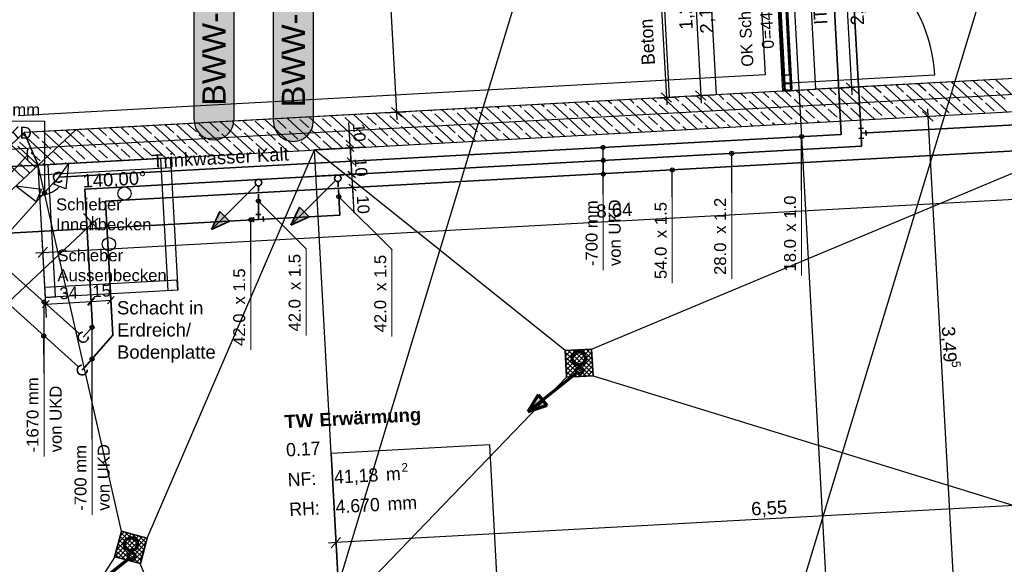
# Model space of a CAD drawing. Extents: x -181 to 1388, y 138 to 979.
# Tile 22 of 82: x 462 to 611, y 384 to 466. Entities that reach past the tile are written whole.
import ezdxf
from ezdxf.lldxf.tags import DXFTag

# ---------------------------------------------------------------- set-up
doc = ezdxf.new("R2010")
doc.units = 0
doc.layers.get('0').update_dxf_attribs({"lineweight": 25})
for name, color, linetype, lineweight, true_color in [('01 Allgemein Beschriftung', 7, 'Continuous', 25, 0x848484), ('01AFU Allgemein Bemaßung', 7, 'Continuous', 25, 0x848484), ('20 Bodenaufbau - Gefällelinien', 7, 'Continuous', 25, 0x848484), ('20 Dach Stb-Decke', 7, 'Continuous', 25, 0x848484), ('20 Fundament', 7, 'Continuous', 25, 0x848484), ('20 Gitterwände', 7, 'Continuous', 25, 0x848484), ('20 Höhen Schwellen', 7, 'Continuous', 25, 0x848484), ('20 Innenwände', 7, 'Continuous', 25, 0x848484), ('20 Räume Innen', 7, 'Continuous', 25, 0x848484), ('70 Bodenabläufe+Rinnen', 7, 'Continuous', 25, 0x848484), ('A-0', 7, 'Continuous', 25, 0x848484), ('S_Betriebswasser', 3, 'Buchstabe-B', 35, 0x00ff00), ('S_Kaltwasser', 3, 'Continuous', 35, 0x00ff00), ('S_Mass', 150, 'Continuous', 25, 0x007fff), ('S_Schmutzwasser', 5, 'Continuous', 70, 0x0000ff), ('S_Warmwasser', 1, 'STRICHLINIE2', 35, 0xff0000)]:
    doc.layers.add(name, color=color, linetype=linetype, lineweight=lineweight, true_color=true_color)
for name, color, linetype, lineweight in [('02 Raster Gebäude', 7, 'Continuous', 25), ('X_Geometrie', 7, 'Continuous', 25), ('X_Text', 7, 'Continuous', 25)]:
    doc.layers.add(name, color=color, linetype=linetype, lineweight=lineweight)
doc.styles.get("Standard").update_dxf_attribs({"font": 'arial.ttf'})
tags = doc.linetypes.add('Buchstabe-B', pattern='A,82,-6,["B",Standard,S=3.6,R=0,X=-3.6,Y=-1.8],-2', length=90).pattern_tags.tags
tags[15:16] = [DXFTag(74, 4), DXFTag(75, 0), DXFTag(340, '0'), DXFTag(46, 0.0), DXFTag(50, 0.0), DXFTag(44, 0.0), DXFTag(45, 0.0)]
tags[4:5] = [DXFTag(74, 4), DXFTag(75, 0), DXFTag(340, '0'), DXFTag(46, 0.0), DXFTag(50, 0.0), DXFTag(44, 0.0), DXFTag(45, 0.0)]
tags = doc.linetypes.add('Raster', pattern=[0.2, 0.1, -0.05, 0, -0.05]).pattern_tags.tags
tags[10:11] = [DXFTag(74, 4), DXFTag(75, 0), DXFTag(340, '0'), DXFTag(46, 1.0), DXFTag(50, 0.0), DXFTag(44, 0.0), DXFTag(45, 0.0)]
tags[8:9] = [DXFTag(74, 4), DXFTag(75, 0), DXFTag(340, '0'), DXFTag(46, 1.0), DXFTag(50, 0.0), DXFTag(44, 0.0), DXFTag(45, 0.0)]
tags[6:7] = [DXFTag(74, 4), DXFTag(75, 0), DXFTag(340, '0'), DXFTag(46, 1.0), DXFTag(50, 0.0), DXFTag(44, 0.0), DXFTag(45, 0.0)]
tags[4:5] = [DXFTag(74, 4), DXFTag(75, 0), DXFTag(340, '0'), DXFTag(46, 1.0), DXFTag(50, 0.0), DXFTag(44, 0.0), DXFTag(45, 0.0)]
tags = doc.linetypes.add('Strichlinie', pattern=[0.75, 0.5, -0.25]).pattern_tags.tags
tags[6:7] = [DXFTag(74, 4), DXFTag(75, 0), DXFTag(340, '0'), DXFTag(46, 1.0), DXFTag(50, 0.0), DXFTag(44, 0.0), DXFTag(45, 0.0)]
tags[4:5] = [DXFTag(74, 4), DXFTag(75, 0), DXFTag(340, '0'), DXFTag(46, 1.0), DXFTag(50, 0.0), DXFTag(44, 0.0), DXFTag(45, 0.0)]
tags = doc.linetypes.add('Strichlinie eng', pattern=[0.115, 0.075, -0.04]).pattern_tags.tags
tags[6:7] = [DXFTag(74, 4), DXFTag(75, 0), DXFTag(340, '0'), DXFTag(46, 1.0), DXFTag(50, 0.0), DXFTag(44, 0.0), DXFTag(45, 0.0)]
tags[4:5] = [DXFTag(74, 4), DXFTag(75, 0), DXFTag(340, '0'), DXFTag(46, 1.0), DXFTag(50, 0.0), DXFTag(44, 0.0), DXFTag(45, 0.0)]
tags = doc.linetypes.add('STRICHLINIE2', pattern=[9.525, 6.35, -3.175]).pattern_tags.tags
tags[6:7] = [DXFTag(74, 4), DXFTag(75, 0), DXFTag(340, '0'), DXFTag(46, 0.0), DXFTag(50, 0.0), DXFTag(44, 0.0), DXFTag(45, 0.0)]
tags[4:5] = [DXFTag(74, 4), DXFTag(75, 0), DXFTag(340, '0'), DXFTag(46, 0.0), DXFTag(50, 0.0), DXFTag(44, 0.0), DXFTag(45, 0.0)]
tags = doc.linetypes.add('Öffnungslinie Tür Fenster', pattern=[0.115, 0.075, -0.04]).pattern_tags.tags
tags[6:7] = [DXFTag(74, 4), DXFTag(75, 0), DXFTag(340, '0'), DXFTag(46, 1.0), DXFTag(50, 0.0), DXFTag(44, 0.0), DXFTag(45, 0.0)]
tags[4:5] = [DXFTag(74, 4), DXFTag(75, 0), DXFTag(340, '0'), DXFTag(46, 1.0), DXFTag(50, 0.0), DXFTag(44, 0.0), DXFTag(45, 0.0)]

# ---------------------------------------------------------------- blocks, each defined once
blk = doc.blocks.new('Referenz-A07F5V09WF')
at = {"layer": '01AFU Allgemein Bemaßung', "lineweight": -2}
for p, q in [((552.87, 586.04), (560.07, 454.56)), ((515.53, 521.98), (519.34, 452.34)), ((586.63, 481.06), (588, 456.09)), ((563.9, 479.81), (565.26, 454.85)), ((587.21, 456.8), (588.79, 455.39)), ((559.28, 455.27), (560.86, 453.86)), ((563.86, 454.77), (567.26, 454.96)), ((564.47, 455.56), (566.05, 454.14)), ((586, 455.98), (589.4, 456.17)), ((588, 456.09), (588.06, 454.97)), ((558.66, 454.49), (562.07, 454.67)), ((560.07, 454.56), (560.13, 453.44)), ((565.26, 454.85), (565.33, 453.73)), ((517.35, 452.23), (520.75, 452.41)), ((518.55, 453.04), (520.13, 451.63)), ((519.34, 452.34), (519.4, 451.21)), ((600.34, 451.01), (598.76, 452.43)), ((599.49, 452.84), (599.55, 451.72)), ((598.15, 451.64), (601.55, 451.83)), ((599.55, 451.72), (603.37, 381.93)), ((469.8, 444.62), (467.53, 441.49)), ((469.8, 444.62), (469.4, 440.77)), ((461.88, 441.23), (465.71, 440.71)), ((461.88, 441.23), (464.93, 438.86)), ((465.71, 440.71), (464.93, 438.86)), ((465.94, 431.19), (638.48, 440.61)), ((469.4, 440.77), (467.53, 441.49)), ((472.09, 437.04), (474.41, 434.55)), ((473.45, 435.58), (419.55, 385.09)), ((473.42, 434.52), (473.49, 436.64)), ((474.27, 436.35), (473.45, 435.58)), ((466.02, 429.78), (465.83, 433.18)), ((464.82, 431.12), (465.94, 431.19)), ((466.65, 431.97), (465.24, 430.4)), ((641, 394.56), (510.19, 387.39)), ((510.9, 388.18), (509.49, 386.6)), ((510.12, 388.8), (510.3, 385.4)), ((510.19, 387.39), (509.07, 387.33))]:
    blk.add_line(p, q, dxfattribs=at)
blk.add_ellipse((465.22, 444.37), major_axis=(0.1, -4.58), ratio=1, start_param=0, end_param=0.765879, dxfattribs=at)
at = {"layer": '02 Raster Gebäude', "linetype": 'Raster', "lineweight": -2, "ltscale": 56.250004}
for p, q in [((553.97, 933.19), (590.89, 258.55)), ((478.81, 276.29), (639.42, 805.98)), ((543.11, 257.29), (703.58, 786.53)), ((1010.16, 476.81), (317.41, 438.88))]:
    blk.add_line(p, q, dxfattribs=at)
at = {"layer": '20 Bodenaufbau - Gefällelinien', "linetype": 'Öffnungslinie Tür Fenster', "lineweight": -2, "ltscale": 56.250004}
for p, q in [((548.78, 416.58), (637.76, 453.81)), ((481.68, 388.08), (506.95, 446.65)), ((544.78, 416.36), (506.95, 446.65)), ((477.81, 389.11), (465.22, 444.37)), ((545, 412.37), (510.77, 376.86)), ((549, 412.58), (641.58, 384.02)), ((476.79, 385.25), (453.46, 348.89)), ((500.06, 336.52), (480.65, 384.22))]:
    blk.add_line(p, q, dxfattribs=at)
at = {"layer": '20 Bodenaufbau - Gefällelinien', "lineweight": -2}
blk.add_line((510.77, 376.86), (506.95, 446.65), dxfattribs=at)
at = {"layer": '20 Dach Stb-Decke', "linetype": 'Öffnungslinie Tür Fenster', "lineweight": -2, "ltscale": 56.250004}
for p, q in [((533.42, 402.13), (509.46, 400.82)), ((534.74, 378.17), (533.42, 402.13)), ((509.46, 400.82), (510.77, 376.86))]:
    blk.add_line(p, q, dxfattribs=at)
at = {"layer": '20 Fundament', "linetype": 'Öffnungslinie Tür Fenster', "lineweight": -2, "ltscale": 56.250004}
for p, q in [((567.89, 587.3), (574.97, 457.99)), ((560.56, 454.59), (558.7, 488.61)), ((567.62, 454.98), (566.15, 481.94)), ((574.97, 457.99), (462.21, 451.82))]:
    blk.add_line(p, q, dxfattribs=at)
at = {"layer": '20 Gitterwände', "linetype": 'Strichlinie eng', "lineweight": -2, "ltscale": 56.250004}
for p, q in [((576.45, 480.3), (577.49, 461.36)), ((576.64, 480.51), (577.69, 461.37)), ((577.44, 480.55), (578.49, 461.42)), ((577.65, 480.36), (578.69, 461.43)), ((577.49, 461.36), (577.8, 455.74)), ((577.69, 461.37), (578.01, 455.55)), ((578.49, 461.42), (578.81, 455.59)), ((578.69, 461.43), (579, 455.8)), ((577.8, 455.74), (577.83, 455.64)), ((577.83, 455.64), (577.91, 455.57)), ((577.91, 455.57), (578.01, 455.55)), ((578.01, 455.55), (578.81, 455.59)), ((578.81, 455.59), (578.91, 455.62)), ((578.91, 455.62), (578.97, 455.7)), ((578.97, 455.7), (579, 455.8))]:
    blk.add_line(p, q, dxfattribs=at)
at = {"layer": '20 Gitterwände', "lineweight": -2}
for p, q in [((576.57, 478.1), (577.68, 457.93)), ((577.88, 457.94), (576.77, 478.11)), ((576.77, 478.11), (577.88, 457.94)), ((577.57, 478.16), (578.68, 457.99)), ((578.68, 457.99), (577.57, 478.16)), ((578.88, 458), (577.77, 478.17)), ((578.88, 458), (577.68, 457.93)), ((577.68, 457.93), (577.88, 457.94)), ((577.68, 457.93), (577.74, 456.73)), ((577.88, 457.94), (578.68, 457.99)), ((578.68, 457.99), (578.88, 458)), ((578.94, 456.8), (578.88, 458)), ((577.74, 456.73), (578.94, 456.8)), ((577.77, 456.64), (577.75, 456.53)), ((577.75, 456.53), (577.75, 456.53)), ((577.75, 456.53), (577.8, 455.74)), ((577.84, 456.71), (577.77, 456.64)), ((577.77, 456.64), (577.77, 456.64)), ((577.77, 456.64), (577.84, 456.71)), ((577.94, 456.75), (577.84, 456.71)), ((577.84, 456.71), (577.94, 456.74)), ((577.86, 456.59), (577.85, 456.54)), ((577.85, 456.54), (577.9, 455.74)), ((577.86, 456.59), (577.9, 456.63)), ((577.9, 456.63), (577.95, 456.65)), ((578.74, 456.79), (577.94, 456.75)), ((577.94, 456.74), (578.74, 456.79)), ((577.94, 456.74), (577.94, 456.75)), ((577.95, 456.65), (578.75, 456.69)), ((578.8, 456.78), (578.71, 456.69)), ((578.74, 456.79), (578.74, 456.79)), ((578.84, 456.77), (578.74, 456.79)), ((578.74, 456.79), (578.84, 456.77)), ((578.75, 456.69), (578.8, 456.68)), ((578.8, 456.68), (578.84, 456.64)), ((578.92, 456.7), (578.84, 456.77)), ((578.84, 456.77), (578.92, 456.7)), ((578.85, 456.59), (578.84, 456.64)), ((578.9, 455.8), (578.85, 456.59)), ((578.92, 456.7), (578.92, 456.7)), ((578.95, 456.6), (578.92, 456.7)), ((579, 455.8), (578.95, 456.6)), ((578.95, 456.6), (578.95, 456.6)), ((577.8, 455.74), (577.83, 455.64)), ((577.89, 455.8), (577.81, 455.71)), ((577.83, 455.64), (577.91, 455.57)), ((577.9, 455.74), (577.9, 455.74)), ((577.9, 455.74), (577.91, 455.69)), ((577.95, 455.66), (577.91, 455.69)), ((577.91, 455.69), (577.95, 455.66)), ((577.91, 455.57), (578.01, 455.55)), ((578, 455.65), (577.95, 455.66)), ((577.95, 455.66), (578, 455.65)), ((578.8, 455.69), (578, 455.65)), ((578, 455.65), (578.8, 455.69)), ((578, 455.65), (578, 455.65)), ((578.01, 455.55), (578.81, 455.59)), ((578.46, 455.67), (578.36, 455.57)), ((578.85, 455.71), (578.8, 455.69)), ((578.8, 455.69), (578.85, 455.71)), ((578.8, 455.69), (578.8, 455.69)), ((578.81, 455.59), (578.91, 455.62)), ((578.89, 455.75), (578.85, 455.71)), ((578.85, 455.71), (578.89, 455.74)), ((578.97, 456.23), (578.88, 456.13)), ((578.89, 455.74), (578.9, 455.8)), ((578.9, 455.8), (578.9, 455.8)), ((578.91, 455.62), (578.97, 455.7)), ((578.97, 455.7), (579, 455.8))]:
    blk.add_line(p, q, dxfattribs=at)
at = {"layer": '20 Gitterwände', "linetype": 'Strichlinie', "lineweight": -2, "ltscale": 56.250004}
blk.add_line((578.64, 456.79), (600.6, 458), dxfattribs=at)
blk.add_ellipse((578.04, 456.76), major_axis=(22.57, 1.24), ratio=1, start_param=0, end_param=1.544563, dxfattribs=at)
at = {"layer": '20 Innenwände', "linetype": 'Strichlinie eng', "lineweight": -2, "ltscale": 109.375}
for p, q in [((576.24, 480.49), (577.61, 455.52)), ((581.23, 480.76), (582.6, 455.8)), ((577.61, 455.52), (582.6, 455.8))]:
    blk.add_line(p, q, dxfattribs=at)
at = {"layer": '20 Innenwände', "lineweight": -2}
for p, q in [((637.48, 458.8), (582.6, 455.8)), ((598.16, 451.64), (593.04, 456.37)), ((595.87, 455.38), (594.71, 456.46)), ((601.5, 451.83), (596.38, 456.55)), ((599.27, 455.52), (598.05, 456.64)), ((604.85, 452.01), (599.72, 456.74)), ((602.66, 455.66), (601.39, 456.83)), ((608.19, 452.19), (603.06, 456.92)), ((606.05, 455.8), (604.73, 457.01)), ((611.53, 452.37), (606.4, 457.1)), ((609.44, 455.93), (608.12, 457.15)), ((614.87, 452.56), (609.75, 457.28)), ((577.61, 455.52), (463.13, 449.26)), ((571.43, 450.18), (566.3, 454.91)), ((568.74, 454.28), (567.97, 455)), ((574.77, 450.36), (569.64, 455.09)), ((572.14, 454.42), (571.31, 455.18)), ((578.11, 450.54), (572.98, 455.27)), ((575.53, 454.56), (574.65, 455.36)), ((581.45, 450.73), (576.33, 455.45)), ((577.61, 455.52), (582.6, 455.8)), ((578.92, 454.7), (578, 455.55)), ((584.79, 450.91), (579.67, 455.64)), ((582.31, 454.83), (581.34, 455.73)), ((588.14, 451.09), (583.01, 455.82)), ((585.7, 454.97), (584.68, 455.91)), ((591.48, 451.28), (586.35, 456)), ((589.09, 455.11), (588.02, 456.09)), ((594.82, 451.46), (589.69, 456.19)), ((592.48, 455.25), (591.36, 456.28)), ((597.64, 453.76), (596.32, 454.98)), ((601.03, 453.89), (599.71, 455.11)), ((604.42, 454.03), (603.1, 455.25)), ((607.81, 454.17), (606.49, 455.39)), ((611.2, 454.31), (609.88, 455.53)), ((465.22, 444.37), (637.76, 453.81)), ((544.69, 448.72), (539.56, 453.44)), ((541.61, 453.18), (541.23, 453.53)), ((548.03, 448.9), (542.91, 453.63)), ((545, 453.32), (544.58, 453.72)), ((551.37, 449.08), (546.25, 453.81)), ((548.4, 453.46), (547.92, 453.9)), ((554.72, 449.26), (549.59, 453.99)), ((551.79, 453.6), (551.26, 454.08)), ((558.06, 449.45), (552.93, 454.17)), ((555.18, 453.73), (554.6, 454.27)), ((561.4, 449.63), (556.27, 454.36)), ((558.57, 453.87), (557.94, 454.45)), ((560.33, 452.24), (559.01, 453.46)), ((564.74, 449.81), (559.62, 454.54)), ((561.96, 454.01), (561.29, 454.63)), ((563.73, 452.38), (562.4, 453.6)), ((568.08, 450), (562.96, 454.72)), ((565.35, 454.15), (564.63, 454.81)), ((567.12, 452.52), (565.79, 453.74)), ((570.51, 452.66), (569.18, 453.88)), ((573.9, 452.79), (572.58, 454.01)), ((577.29, 452.93), (575.97, 454.15)), ((580.68, 453.07), (579.36, 454.29)), ((584.07, 453.21), (582.75, 454.43)), ((587.46, 453.34), (586.14, 454.56)), ((590.86, 453.48), (589.53, 454.7)), ((594.25, 453.62), (592.92, 454.84)), ((602.79, 452.27), (601.47, 453.49)), ((606.19, 452.4), (604.86, 453.63)), ((609.58, 452.54), (608.25, 453.76)), ((517.95, 447.25), (512.83, 451.98)), ((521.3, 447.43), (516.17, 452.16)), ((517.87, 452.22), (517.84, 452.25)), ((524.64, 447.62), (519.51, 452.34)), ((521.27, 452.36), (521.18, 452.44)), ((523.03, 450.73), (521.71, 451.95)), ((527.98, 447.8), (522.85, 452.53)), ((524.66, 452.5), (524.52, 452.62)), ((526.42, 450.87), (525.1, 452.09)), ((531.32, 447.98), (526.2, 452.71)), ((528.05, 452.63), (527.87, 452.8)), ((529.81, 451.01), (528.49, 452.23)), ((534.66, 448.17), (529.54, 452.89)), ((531.44, 452.77), (531.21, 452.98)), ((533.2, 451.14), (531.88, 452.37)), ((538.01, 448.35), (532.88, 453.08)), ((534.83, 452.91), (534.55, 453.17)), ((536.59, 451.28), (535.27, 452.5)), ((541.35, 448.53), (536.22, 453.26)), ((538.22, 453.05), (537.89, 453.35)), ((539.99, 451.42), (538.66, 452.64)), ((543.38, 451.56), (542.05, 452.78)), ((546.77, 451.69), (545.45, 452.92)), ((550.16, 451.83), (548.84, 453.05)), ((553.55, 451.97), (552.23, 453.19)), ((556.94, 452.11), (555.62, 453.33)), ((565.49, 450.76), (564.17, 451.98)), ((568.88, 450.89), (567.56, 452.11)), ((572.27, 451.03), (570.95, 452.25)), ((575.66, 451.17), (574.34, 452.39)), ((579.06, 451.31), (577.73, 452.53)), ((582.45, 451.44), (581.12, 452.66)), ((585.84, 451.58), (584.51, 452.8)), ((589.23, 451.72), (587.91, 452.94)), ((592.62, 451.86), (591.3, 453.08)), ((596.01, 451.99), (594.69, 453.21)), ((599.4, 452.13), (598.08, 453.35)), ((485.73, 449.22), (484.42, 450.42)), ((491.22, 445.79), (486.09, 450.52)), ((489.12, 449.36), (487.79, 450.58)), ((494.56, 445.97), (489.43, 450.7)), ((492.51, 449.5), (491.18, 450.72)), ((497.9, 446.15), (492.78, 450.88)), ((495.9, 449.63), (494.58, 450.85)), ((501.24, 446.34), (496.12, 451.06)), ((499.29, 449.77), (497.97, 450.99)), ((504.59, 446.52), (499.46, 451.25)), ((502.68, 449.91), (501.36, 451.13)), ((507.93, 446.7), (502.8, 451.43)), ((506.07, 450.05), (504.75, 451.27)), ((511.27, 446.89), (506.14, 451.61)), ((509.46, 450.18), (508.14, 451.4)), ((514.61, 447.07), (509.49, 451.8)), ((512.86, 450.32), (511.53, 451.54)), ((516.25, 450.46), (514.92, 451.68)), ((519.64, 450.6), (518.32, 451.82)), ((528.19, 449.24), (526.86, 450.46)), ((531.58, 449.38), (530.25, 450.6)), ((534.97, 449.52), (533.64, 450.74)), ((538.36, 449.66), (537.04, 450.88)), ((541.75, 449.79), (540.43, 451.01)), ((545.14, 449.93), (543.82, 451.15)), ((548.53, 450.07), (547.21, 451.29)), ((551.92, 450.21), (550.6, 451.43)), ((555.32, 450.34), (553.99, 451.56)), ((558.71, 450.48), (557.38, 451.7)), ((562.1, 450.62), (560.78, 451.84)), ((569.75, 450.09), (569.32, 450.49)), ((573.1, 450.27), (572.71, 450.62)), ((576.44, 450.45), (576.11, 450.76)), ((579.78, 450.64), (579.5, 450.9)), ((583.12, 450.82), (582.89, 451.04)), ((586.46, 451), (586.28, 451.17)), ((589.81, 451.19), (589.67, 451.31)), ((593.15, 451.37), (593.06, 451.45)), ((596.49, 451.55), (596.45, 451.59)), ((463.13, 449.26), (457.46, 443.94)), ((463.43, 448.56), (462.9, 449.04)), ((465.38, 448.4), (464.37, 449.33)), ((468.35, 447.29), (466.04, 449.42)), ((468.77, 448.53), (467.71, 449.51)), ((470.1, 448.94), (469.38, 449.6)), ((474.51, 444.87), (470.1, 448.94)), ((472.16, 448.67), (471.05, 449.69)), ((477.85, 445.06), (472.72, 449.78)), ((475.55, 448.81), (474.39, 449.87)), ((481.19, 445.24), (476.07, 449.97)), ((478.94, 448.95), (477.74, 450.06)), ((484.53, 445.42), (479.41, 450.15)), ((482.33, 449.08), (481.08, 450.24)), ((487.88, 445.61), (482.75, 450.33)), ((490.88, 447.73), (489.56, 448.95)), ((494.27, 447.87), (492.95, 449.09)), ((497.66, 448.01), (496.34, 449.23)), ((501.05, 448.14), (499.73, 449.36)), ((504.45, 448.28), (503.12, 449.5)), ((507.84, 448.42), (506.51, 449.64)), ((511.23, 448.56), (509.91, 449.78)), ((514.62, 448.69), (513.3, 449.91)), ((518.01, 448.83), (516.69, 450.05)), ((521.4, 448.97), (520.08, 450.19)), ((524.79, 449.11), (523.47, 450.33)), ((532.99, 448.08), (532.02, 448.97)), ((536.33, 448.26), (535.41, 449.11)), ((539.68, 448.44), (538.8, 449.25)), ((543.02, 448.62), (542.19, 449.39)), ((546.36, 448.81), (545.58, 449.52)), ((549.7, 448.99), (548.97, 449.66)), ((553.04, 449.17), (552.37, 449.8)), ((556.39, 449.36), (555.76, 449.94)), ((559.73, 449.54), (559.15, 450.07)), ((563.07, 449.72), (562.54, 450.21)), ((566.41, 449.9), (565.93, 450.35)), ((463.75, 446.63), (462.43, 447.85)), ((466.59, 445.65), (463.43, 448.56)), ((467.14, 446.77), (465.82, 447.99)), ((469.22, 448.11), (469.21, 448.13)), ((470.53, 446.91), (469.22, 448.11)), ((473.92, 447.04), (472.6, 448.26)), ((477.32, 447.18), (475.99, 448.4)), ((480.71, 447.32), (479.38, 448.54)), ((484.1, 447.46), (482.77, 448.68)), ((487.49, 447.59), (486.17, 448.81)), ((496.04, 446.24), (494.71, 447.46)), ((499.43, 446.38), (498.1, 447.6)), ((502.82, 446.52), (501.5, 447.74)), ((506.21, 446.65), (504.89, 447.87)), ((509.6, 446.79), (508.28, 448.01)), ((512.94, 446.98), (511.67, 448.15)), ((516.28, 447.16), (515.06, 448.29)), ((519.62, 447.34), (518.45, 448.42)), ((522.97, 447.53), (521.84, 448.56)), ((526.31, 447.71), (525.24, 448.7)), ((529.65, 447.89), (528.63, 448.84)), ((464.48, 444.32), (461.15, 447.4)), ((464.58, 445.86), (464.19, 446.22)), ((468.91, 445.14), (467.58, 446.36)), ((471.17, 444.69), (468.35, 447.29)), ((472.3, 445.28), (470.97, 446.5)), ((475.69, 445.42), (474.37, 446.64)), ((479.08, 445.55), (477.76, 446.77)), ((482.47, 445.69), (481.15, 446.91)), ((485.86, 445.83), (484.54, 447.05)), ((489.25, 445.97), (487.93, 447.19)), ((492.65, 446.1), (491.32, 447.32)), ((465.51, 445), (464.58, 445.86)), ((466.15, 444.42), (465.96, 444.6)), ((467.82, 444.51), (466.59, 445.65)), ((469.49, 444.6), (469.35, 444.74)), ((472.84, 444.78), (472.74, 444.87)), ((476.18, 444.97), (476.13, 445.01)), ((411.32, 393.87), (465.22, 444.37)), ((463.08, 442.35), (461.14, 444.14)), ((462.81, 444.23), (462.56, 444.46)), ((463.89, 443.24), (462.81, 444.23)), ((464.83, 444), (464.48, 444.32))]:
    blk.add_line(p, q, dxfattribs=at)
at = {"layer": '70 Bodenabläufe+Rinnen', "lineweight": -2}
for p, q in [((544.78, 416.36), (548.78, 416.58)), ((545, 412.37), (544.78, 416.36)), ((544.94, 416.37), (544.79, 416.21)), ((545.65, 416.41), (544.83, 415.51)), ((546.37, 416.45), (544.87, 414.82)), ((547.09, 416.49), (544.91, 414.12)), ((547.8, 416.53), (544.94, 413.43)), ((548.52, 416.56), (544.98, 412.73)), ((548.98, 412.93), (545.23, 416.38)), ((548.94, 413.65), (545.93, 416.42)), ((548.9, 414.37), (546.63, 416.46)), ((548.86, 415.08), (547.32, 416.5)), ((548.82, 415.8), (548.02, 416.54)), ((548.78, 416.51), (548.71, 416.58)), ((548.78, 416.58), (549, 412.58)), ((548.64, 412.57), (544.8, 416.11)), ((547.94, 412.53), (544.84, 415.39)), ((548.8, 416.13), (545.34, 412.39)), ((548.84, 415.44), (546.06, 412.42)), ((548.88, 414.74), (546.78, 412.46)), ((547.25, 412.49), (544.87, 414.67)), ((546.55, 412.45), (544.91, 413.96)), ((548.92, 414.05), (547.49, 412.5)), ((548.95, 413.35), (548.21, 412.54)), ((545.85, 412.41), (544.95, 413.24)), ((545.16, 412.37), (544.99, 412.53)), ((549, 412.58), (545, 412.37)), ((548.99, 412.65), (548.93, 412.58)), ((476.79, 385.25), (477.81, 389.11)), ((479.86, 388.57), (476.79, 385.24)), ((479.31, 388.71), (477.06, 386.27)), ((478.76, 388.86), (477.33, 387.31)), ((480.4, 388.42), (477.34, 385.1)), ((480.92, 385.23), (477.6, 388.3)), ((478.22, 389), (477.61, 388.34)), ((481.07, 385.78), (477.74, 388.84)), ((477.81, 389.11), (481.68, 388.08)), ((480.95, 388.28), (477.88, 384.95)), ((481.21, 386.32), (478.34, 388.97)), ((481.49, 388.13), (478.43, 384.81)), ((481.36, 386.87), (479.37, 388.7)), ((481.5, 387.42), (480.41, 388.42)), ((481.68, 388.08), (480.65, 384.22)), ((481.65, 387.96), (481.45, 388.15)), ((479.46, 384.53), (477.16, 386.66)), ((480.5, 384.26), (477.31, 387.2)), ((480.78, 384.68), (477.45, 387.75)), ((481.5, 387.4), (478.98, 384.66)), ((480.65, 384.22), (476.79, 385.25)), ((477.39, 385.08), (476.87, 385.56)), ((478.43, 384.81), (477.02, 386.11)), ((481.22, 386.36), (479.52, 384.52)), ((480.95, 385.33), (480.07, 384.37)), ((480.67, 384.29), (480.61, 384.23))]:
    blk.add_line(p, q, dxfattribs=at)
at = {"layer": 'A-0', "linetype": 'Continuous', "lineweight": -2, "ltscale": 312.5}
for p, q in [((637.48, 458.8), (470.9, 449.68)), ((577.77, 456.64), (577.75, 456.53)), ((577.75, 456.53), (577.8, 455.74)), ((577.84, 456.71), (577.77, 456.64)), ((577.94, 456.74), (577.84, 456.71)), ((577.85, 456.54), (577.86, 456.59)), ((577.9, 455.74), (577.85, 456.54)), ((577.86, 456.59), (577.9, 456.63)), ((577.9, 456.63), (577.95, 456.65)), ((578.74, 456.79), (577.94, 456.74)), ((577.95, 456.65), (578.75, 456.69)), ((578.84, 456.77), (578.74, 456.79)), ((578.75, 456.69), (578.8, 456.68)), ((578.8, 456.68), (578.84, 456.64)), ((578.92, 456.7), (578.84, 456.77)), ((578.84, 456.64), (578.85, 456.59)), ((578.85, 456.59), (578.9, 455.8)), ((578.95, 456.6), (578.92, 456.7)), ((579, 455.8), (578.95, 456.6)), ((577.8, 455.74), (577.83, 455.64)), ((577.83, 455.64), (577.91, 455.57)), ((577.91, 455.69), (577.9, 455.74)), ((577.95, 455.66), (577.91, 455.69)), ((577.91, 455.57), (578.01, 455.55)), ((578, 455.65), (577.95, 455.66)), ((578.8, 455.69), (578, 455.65)), ((578.01, 455.55), (578.81, 455.59)), ((578.85, 455.71), (578.8, 455.69)), ((578.81, 455.59), (578.91, 455.62)), ((578.89, 455.74), (578.85, 455.71)), ((578.9, 455.8), (578.89, 455.74)), ((578.91, 455.62), (578.97, 455.7)), ((578.97, 455.7), (579, 455.8)), ((465.22, 444.37), (637.76, 453.81)), ((463.13, 449.26), (457.46, 443.94)), ((470.9, 449.68), (463.13, 449.26)), ((465.22, 444.37), (463.13, 449.26)), ((463.13, 449.26), (465.22, 444.37)), ((465.22, 444.37), (470.9, 449.68)), ((470.9, 449.68), (465.22, 444.37)), ((411.32, 393.87), (465.22, 444.37)), ((457.46, 443.94), (465.22, 444.37)), ((465.22, 444.37), (457.46, 443.94)), ((548.78, 416.58), (544.78, 416.36)), ((544.78, 416.36), (545, 412.37)), ((549, 412.58), (548.78, 416.58)), ((545, 412.37), (549, 412.58)), ((477.81, 389.11), (476.79, 385.25)), ((481.68, 388.08), (477.81, 389.11)), ((480.65, 384.22), (481.68, 388.08)), ((476.79, 385.25), (480.65, 384.22))]:
    blk.add_line(p, q, dxfattribs=at)
at = {"layer": '01 Allgemein Beschriftung', "lineweight": -2, "insert": (556.36, 459.41), "char_height": 2, "attachment_point": 1, "rotation": 93.1332}
blk.add_mtext('{\\fCentury Gothic;Beton}', dxfattribs=at)
at = {"layer": '01AFU Allgemein Bemaßung', "linetype": 'ByBlock', "lineweight": -2, "ltscale": 40.625, "attachment_point": 1}
for s, insert, char_height, rotation in [('{\\fArial;1,25}', (562.07, 464.75), 2, 93.1332), ('{\\fArial;2,13}', (587.94, 465.43), 2, 93.1332), ('{\\fArial;2,13}', (565.21, 464.18), 2, 93.1332), ('{\\fArial;140,00°}', (471.87, 442.96), 2, 3.1332), ('{\\fArial;8,64}', (549.44, 438.4), 2, 3.1275), ('{\\fArial;3,49}', (603.64, 420.08), 2, 273.1351), ('{\\fArial;5}', (604.46, 414.86), 1.32, 273.1351), ('{\\fArial;6,55}', (572.82, 393.48), 2, 3.1351)]:
    blk.add_mtext(s, dxfattribs=dict(at, insert=insert, char_height=char_height, rotation=rotation))
at = {"layer": '20 Höhen Schwellen', "lineweight": -2, "char_height": 1.8, "attachment_point": 1, "rotation": 93.1332}
for s, insert in [('{\\fCentury Gothic;Schwelle}', (571.2, 463.41)), ('{\\fCentury Gothic;44.750}', (574.38, 464.77)), ('{\\fCentury Gothic;=}', (574.46, 463.33)), ('{\\fCentury Gothic;OK}', (571.44, 459.17)), ('{\\fCentury Gothic;0}', (574.54, 461.87))]:
    blk.add_mtext(s, dxfattribs=dict(at, insert=insert))
at = {"layer": '20 Innenwände', "linetype": 'Continuous', "lineweight": -2, "ltscale": 56.250004, "insert": (582.38, 465.52), "char_height": 2, "attachment_point": 1, "rotation": 93.1332}
blk.add_mtext('{\\fCentury Gothic;IT}', dxfattribs=at)
at = {"layer": '20 Räume Innen', "linetype": 'Continuous', "lineweight": -2, "ltscale": 40.625, "attachment_point": 1, "rotation": 3.1332}
for s, insert, char_height in [('{\\fArial|b1|i0;Erwärmung}', (507.64, 406.92), 2), ('{\\fArial|b1|i0;TW}', (502.37, 406.63), 2), ('{\\fCentury Gothic;0.17}', (502.6, 402.38), 2), ('{\\fCentury Gothic;41,18}', (509.84, 398.28), 2), ('{\\fCentury Gothic;2}', (520.05, 399.38), 1.32), ('{\\fCentury Gothic;NF:}', (502.85, 397.87), 2), ('{\\fCentury Gothic;m}', (517.68, 398.71), 2), ('{\\fCentury Gothic;4.670}', (510.07, 393.8), 2), ('{\\fCentury Gothic;mm}', (517.92, 394.23), 2), ('{\\fCentury Gothic;RH:}', (503.09, 393.39), 2)]:
    blk.add_mtext(s, dxfattribs=dict(at, insert=insert, char_height=char_height))
blk = doc.blocks.new('Kreis-A07F5V2XWF')
at = {"color": 0, "linetype": 'ByBlock', "lineweight": -2, "ltscale": 0.25}
blk.add_circle((475.91, 432.43), 1, dxfattribs=at)
blk = doc.blocks.new('Kreis-A07F5V2ZWF')
at = {"color": 0, "linetype": 'ByBlock', "lineweight": -2, "ltscale": 0.25}
blk.add_circle((478.26, 440.08), 1, dxfattribs=at)
blk = doc.blocks.new('Polygon-A07F5V31WF')
at = {"color": 0, "linetype": 'ByBlock', "lineweight": -2, "ltscale": 0.25}
for p, q in [((476.78, 385.23), (477.81, 389.11)), ((477.81, 389.11), (481.7, 388.08)), ((481.7, 388.08), (480.67, 384.21)), ((480.67, 384.21), (476.78, 385.23))]:
    blk.add_line(p, q, dxfattribs=at)
blk = doc.blocks.new('Maß-A07F5V3HWF')
at = {"color": 0, "linetype": 'ByBlock', "lineweight": -2, "ltscale": 0.25}
for p, q in [((512.57, 442.83), (512.13, 450.8)), ((512.9, 446.44), (511.78, 447.45)), ((514.34, 447.05), (506.95, 446.65)), ((514.45, 445.05), (507.06, 444.65)), ((513.01, 444.44), (511.89, 445.45))]:
    blk.add_line(p, q, dxfattribs=at)
at = {"color": 0, "linetype": 'ByBlock', "lineweight": -2, "ltscale": 0.25, "insert": (514.54, 450.73), "char_height": 1.8, "attachment_point": 1, "rotation": 273.1332}
blk.add_mtext('{\\fArial;10}', dxfattribs=at)
blk = doc.blocks.new('Maß-A07F5V3JWF')
at = {"color": 0, "linetype": 'ByBlock', "lineweight": -2, "ltscale": 0.25}
for p, q in [((512.33, 447.06), (512.77, 439.11)), ((514.45, 445.05), (507.06, 444.65)), ((511.89, 445.45), (513.01, 444.44)), ((514.55, 443.08), (507.17, 442.67)), ((512, 443.47), (513.12, 442.47))]:
    blk.add_line(p, q, dxfattribs=at)
at = {"color": 0, "linetype": 'ByBlock', "lineweight": -2, "ltscale": 0.25, "insert": (514.8, 445.48), "char_height": 1.8, "attachment_point": 1, "rotation": 273.1332}
blk.add_mtext('{\\fArial;10}', dxfattribs=at)
blk = doc.blocks.new('Maß-A07F5V3LWF')
at = {"color": 0, "linetype": 'ByBlock', "lineweight": -2, "ltscale": 0.25}
for p, q in [((512.44, 445.08), (512.88, 437.12)), ((514.55, 443.08), (507.17, 442.67)), ((512, 443.47), (513.12, 442.47)), ((514.66, 441.08), (507.28, 440.68)), ((512.11, 441.47), (513.23, 440.47))]:
    blk.add_line(p, q, dxfattribs=at)
at = {"color": 0, "linetype": 'ByBlock', "lineweight": -2, "ltscale": 0.25, "insert": (515.13, 439.85), "char_height": 1.8, "attachment_point": 1, "rotation": 273.1332}
blk.add_mtext('{\\fArial;10}', dxfattribs=at)
blk = doc.blocks.new('Maß-A07F5V3NWF')
at = {"color": 0, "linetype": 'ByBlock', "lineweight": -2, "ltscale": 0.25}
for p, q in [((473.32, 421.8), (472.78, 431.56)), ((476.31, 421.97), (475.78, 431.72)), ((472.71, 423.24), (473.71, 424.36)), ((473.21, 423.8), (476.2, 423.96)), ((475.7, 423.41), (476.7, 424.52))]:
    blk.add_line(p, q, dxfattribs=at)
at = {"color": 0, "linetype": 'ByBlock', "lineweight": -2, "ltscale": 0.25, "insert": (473.37, 426.21), "char_height": 1.8, "attachment_point": 1, "rotation": 3.1275}
blk.add_mtext('{\\fArial;15}', dxfattribs=at)
blk = doc.blocks.new('Maß-A07F5V3PWF')
at = {"color": 0, "linetype": 'ByBlock', "lineweight": -2, "ltscale": 0.25}
for p, q in [((466.5, 421.38), (465.79, 434.36)), ((473.33, 421.76), (472.61, 434.74)), ((466.89, 423.94), (465.89, 422.82)), ((466.39, 423.38), (473.22, 423.76)), ((473.72, 424.31), (472.72, 423.2))]:
    blk.add_line(p, q, dxfattribs=at)
at = {"color": 0, "linetype": 'ByBlock', "lineweight": -2, "ltscale": 0.25, "insert": (468.39, 425.89), "char_height": 1.8, "attachment_point": 1, "rotation": 3.1624}
blk.add_mtext('{\\fArial;34}', dxfattribs=at)
blk = doc.blocks.new('Maß-A07F5V49WF')
at = {"color": 0, "linetype": 'ByBlock', "lineweight": -2, "ltscale": 0.25}
for p, q in [((462.16, 447.23), (465.22, 444.37)), ((463.65, 445.11), (463.6, 446.61)), ((463.62, 445.86), (455.27, 436.94)), ((453.81, 438.31), (456.87, 435.44)), ((455.29, 436.19), (455.24, 437.69))]:
    blk.add_line(p, q, dxfattribs=at)
at = {"color": 0, "linetype": 'ByBlock', "lineweight": -2, "ltscale": 0.25, "insert": (456.81, 442.1), "char_height": 1.8, "attachment_point": 1, "rotation": 46.8862}
blk.add_mtext('{\\fArial;60}', dxfattribs=at)

msp = doc.modelspace()

# ---------------------------------------------------------------- hatches: boundary and pattern name
at = {"layer": 'S_Mass', "true_color": 0xfefefe}
for points in [[(506.76, 450.95), (506.76, 471.47), (506.75, 471.72), (506.72, 471.96), (506.67, 472.2), (506.59, 472.44), (506.5, 472.67), (506.4, 472.9), (506.27, 473.11), (506.12, 473.31), (505.96, 473.5), (505.79, 473.67), (505.6, 473.84), (505.4, 473.98), (505.18, 474.11), (504.96, 474.21), (504.73, 474.31), (504.49, 474.38), (504.25, 474.43), (504, 474.46), (503.76, 474.47), (503.51, 474.46), (503.26, 474.43), (503.02, 474.38), (502.78, 474.31), (502.55, 474.21), (502.33, 474.11), (502.12, 473.98), (501.91, 473.84), (501.73, 473.67), (501.55, 473.5), (501.39, 473.31), (501.25, 473.11), (501.12, 472.9), (501.01, 472.67), (500.92, 472.44), (500.85, 472.2), (500.8, 471.96), (500.77, 471.72), (500.76, 471.47), (500.76, 450.95), (500.77, 450.7), (500.8, 450.45), (500.85, 450.21), (500.92, 449.97), (501.01, 449.74), (501.12, 449.52), (501.25, 449.3), (501.39, 449.1), (501.55, 448.91), (501.73, 448.74), (501.91, 448.58), (502.12, 448.43), (502.33, 448.31), (502.55, 448.2), (502.78, 448.11), (503.02, 448.04), (503.26, 447.99), (503.51, 447.96), (503.76, 447.95), (504, 447.96), (504.25, 447.99), (504.49, 448.04), (504.73, 448.11), (504.96, 448.2), (505.18, 448.31), (505.4, 448.43), (505.6, 448.58), (505.79, 448.74), (505.96, 448.91), (506.12, 449.1), (506.27, 449.3), (506.4, 449.52), (506.5, 449.74), (506.59, 449.97), (506.67, 450.21), (506.72, 450.45), (506.75, 450.7)], [(494.77, 451.18), (494.77, 471.06), (494.76, 471.31), (494.73, 471.56), (494.68, 471.8), (494.61, 472.04), (494.52, 472.27), (494.41, 472.49), (494.29, 472.7), (494.14, 472.91), (493.98, 473.1), (493.81, 473.27), (493.62, 473.43), (493.42, 473.57), (493.2, 473.7), (492.98, 473.81), (492.75, 473.9), (492.51, 473.97), (492.27, 474.02), (492.02, 474.05), (491.77, 474.06), (491.53, 474.05), (491.28, 474.02), (491.04, 473.97), (490.8, 473.9), (490.57, 473.81), (490.35, 473.7), (490.13, 473.57), (489.93, 473.43), (489.74, 473.27), (489.57, 473.1), (489.41, 472.91), (489.26, 472.7), (489.14, 472.49), (489.03, 472.27), (488.94, 472.04), (488.87, 471.8), (488.82, 471.56), (488.79, 471.31), (488.77, 471.06), (488.77, 451.18), (488.79, 450.93), (488.82, 450.68), (488.87, 450.44), (488.94, 450.2), (489.03, 449.97), (489.14, 449.75), (489.26, 449.54), (489.41, 449.34), (489.57, 449.15), (489.74, 448.97), (489.93, 448.81), (490.13, 448.67), (490.35, 448.54), (490.57, 448.43), (490.8, 448.34), (491.04, 448.27), (491.28, 448.22), (491.53, 448.19), (491.77, 448.18), (492.02, 448.19), (492.27, 448.22), (492.51, 448.27), (492.75, 448.34), (492.98, 448.43), (493.2, 448.54), (493.42, 448.67), (493.62, 448.81), (493.81, 448.97), (493.98, 449.15), (494.14, 449.34), (494.29, 449.54), (494.41, 449.75), (494.52, 449.97), (494.61, 450.2), (494.68, 450.44), (494.73, 450.68), (494.76, 450.93)]]:
    msp.add_hatch(color=7, dxfattribs=at).paths.add_polyline_path(points)

# ---------------------------------------------------------------- linework, layer by layer
at = {"color": 8, "lineweight": 25, "true_color": 0x808080}
for p, q in [((485.21, 445.46), (465.24, 444.36)), ((485.21, 445.46), (483.71, 445.38)), ((483.71, 445.38), (484.8, 425.41)), ((485.21, 445.46), (486.3, 425.49)), ((485.29, 443.96), (485.21, 445.46)), ((465.24, 444.36), (466.74, 444.45)), ((466.33, 424.39), (465.24, 444.36)), ((465.32, 442.87), (465.24, 444.36)), ((485.29, 443.96), (465.32, 442.87)), ((467.83, 424.48), (466.74, 444.45)), ((486.22, 426.98), (466.25, 425.89)), ((486.3, 425.49), (486.22, 426.98)), ((466.33, 424.39), (466.25, 425.89)), ((486.3, 425.49), (466.33, 424.39)), ((486.3, 425.49), (484.8, 425.41)), ((466.33, 424.39), (467.83, 424.48))]:
    msp.add_line(p, q, dxfattribs=at)
at = {"layer": 'S_Betriebswasser', "ltscale": 0.35}
for p, q in [((589.47, 449.16), (583.9, 551.08)), ((589.47, 449.16), (633.92, 451.6)), ((589.52, 447.22), (589.47, 449.16)), ((472.28, 440.74), (589.52, 447.22)), ((473.42, 419.94), (472.28, 440.74)), ((460.78, 428.46), (471.47, 418.89)), ((472.03, 418.39), (473.42, 419.94))]:
    msp.add_line(p, q, dxfattribs=at)
at = {"layer": 'S_Betriebswasser', "linetype": 'Continuous'}
for p, q in [((589.81, 449.93), (589.06, 449.89)), ((590.24, 448.83), (590.2, 449.58)), ((589.12, 448.4), (589.87, 448.42))]:
    msp.add_line(p, q, dxfattribs=at)
msp.add_ellipse((472.03, 418.39), major_axis=(-0.041, 0.749), ratio=1, start_param=0, end_param=4.712389, dxfattribs=at)
at = {"layer": 'S_Kaltwasser'}
for p, q in [((579.07, 584.37), (586.47, 449)), ((586.47, 449), (468.29, 442.53)), ((475.38, 438.92), (631.44, 447.53)), ((467.79, 441.97), (460.86, 434.23)), ((476.49, 418.71), (475.38, 438.92)), ((457.74, 426.11), (471.32, 413.94)), ((471.88, 413.44), (476.49, 418.71))]:
    msp.add_line(p, q, dxfattribs=at)
for centre, major_axis in [((468.29, 442.53), (0.501, 0.559)), ((471.88, 413.44), (-0.049, 0.748))]:
    msp.add_ellipse(centre, major_axis=major_axis, ratio=1, start_param=0, end_param=4.712389, dxfattribs=at)
at = {"layer": 'S_Mass'}
for p, q in [((500.76, 450.95), (500.76, 471.47)), ((506.76, 471.47), (506.76, 450.95)), ((488.77, 451.18), (488.77, 471.06)), ((494.77, 471.06), (494.77, 451.18)), ((466.18, 450.99), (466.18, 440.17)), ((580.49, 440.53), (580.49, 448.67)), ((550.53, 439.92), (550.53, 447.03)), ((569.94, 440.19), (569.94, 446.14)), ((550.53, 439.91), (550.56, 445.06)), ((550.53, 439.91), (550.54, 443.01)), ((560.97, 439.57), (560.97, 443.64)), ((505.69, 431.74), (498.49, 438.94)), ((518.62, 431.61), (510.62, 439.6)), ((497.33, 429.55), (497.33, 436.11)), ((466.13, 412.98), (466.13, 423.68)), ((473.37, 403), (473.37, 419.89)), ((466.14, 412.98), (466.07, 418.57)), ((473.37, 402.99), (473.37, 415.1))]:
    msp.add_line(p, q, dxfattribs=at)
at = {"layer": 'S_Mass', "lineweight": 18}
for p, q in [((453.6, 450.99), (466.18, 450.99)), ((569.94, 427.18), (569.94, 440.19)), ((580.49, 427.71), (580.49, 440.53)), ((550.53, 428.52), (550.53, 439.92)), ((560.97, 426.56), (560.97, 439.57)), ((505.69, 418.65), (505.69, 431.74)), ((518.62, 418.52), (518.62, 431.61)), ((497.33, 416.47), (497.33, 429.55)), ((466.13, 400.41), (466.13, 412.98)), ((473.37, 391.6), (473.37, 403))]:
    msp.add_line(p, q, dxfattribs=at)
at = {"layer": 'S_Mass'}
for centre, radius in [((466.18, 450.99), 0.01), ((580.49, 448.67), 0.3), ((580.49, 448.67), 0.1), ((550.53, 447.03), 0.3), ((550.53, 447.03), 0.1), ((569.94, 446.14), 0.3), ((569.94, 446.14), 0.1), ((550.56, 445.06), 0.3), ((550.56, 445.06), 0.1), ((550.54, 443.01), 0.3), ((550.54, 443.01), 0.1), ((560.97, 443.64), 0.3), ((560.97, 443.64), 0.1), ((466.18, 440.17), 0.3), ((466.18, 440.17), 0.1), ((569.94, 440.19), 0.01), ((580.49, 440.53), 0.01), ((498.49, 438.94), 0.3), ((498.49, 438.94), 0.1), ((510.62, 439.6), 0.3), ((510.62, 439.6), 0.1), ((550.53, 439.92), 0.01), ((560.97, 439.57), 0.01), ((497.33, 436.11), 0.3), ((497.33, 436.11), 0.1), ((505.69, 431.74), 0.01), ((518.62, 431.61), 0.01), ((497.33, 429.55), 0.01), ((466.13, 423.68), 0.3), ((466.13, 423.68), 0.1), ((473.37, 419.89), 0.3), ((473.37, 419.89), 0.1), ((466.07, 418.57), 0.3), ((466.07, 418.57), 0.1), ((473.37, 415.1), 0.3), ((473.37, 415.1), 0.1), ((466.13, 412.98), 0.01), ((473.37, 403), 0.01)]:
    msp.add_circle(centre, radius, dxfattribs=at)
for centre, major_axis in [((491.77, 451.18), (-3, 0)), ((491.77, 451.18), (0, -3)), ((503.76, 450.95), (-3, 0)), ((503.76, 450.95), (0, -3))]:
    msp.add_ellipse(centre, major_axis=major_axis, ratio=1, start_param=0, end_param=1.570796, dxfattribs=at)
at = {"layer": 'S_Schmutzwasser'}
for p, q in [((546.97, 414.21), (546.97, 413.87)), ((546.58, 413.06), (539.16, 407.11)), ((540.72, 409.68), (539.16, 407.11)), ((540.72, 409.68), (542.01, 408.08)), ((542.01, 408.08), (539.16, 407.11)), ((478.96, 385.01), (471.55, 379.07)), ((479.35, 386.16), (479.35, 385.83))]:
    msp.add_line(p, q, dxfattribs=at)
for centre, radius in [((546.86, 415.2), 1), ((546.97, 413.37), 0.5), ((479.24, 387.16), 1), ((479.35, 385.33), 0.5)]:
    msp.add_circle(centre, radius, dxfattribs=at)
msp.add_solid([(542.01, 408.08), (539.16, 407.11), (540.72, 409.68)], dxfattribs=at)
at = {"layer": 'S_Warmwasser', "linetype": 'Continuous'}
for p, q in [((510.12, 442.02), (503.4, 435.3)), ((498.13, 441.37), (491.42, 434.65)), ((492.68, 437.37), (491.42, 434.65)), ((492.68, 437.37), (494.14, 435.92)), ((504.67, 438.02), (503.4, 435.3)), ((504.67, 438.02), (506.12, 436.57)), ((494.14, 435.92), (491.42, 434.65)), ((497.72, 436.5), (497.76, 435.76)), ((498.86, 436.92), (498.11, 436.92)), ((499.26, 435.84), (499.22, 436.59)), ((506.12, 436.57), (503.4, 435.3))]:
    msp.add_line(p, q, dxfattribs=at)
at = {"layer": 'S_Warmwasser', "linetype": 'Buchstabe-B', "ltscale": 0.35}
for p, q in [((510.54, 441.06), (510.5, 441.87)), ((498.49, 440.39), (498.49, 441.22)), ((510.77, 436.83), (510.56, 440.66)), ((498.49, 436.17), (498.49, 439.99)), ((475.8, 434.92), (498.49, 436.17)), ((498.49, 436.17), (510.77, 436.83)), ((455.87, 433.82), (472.41, 434.73)), ((472.81, 434.75), (475.4, 434.9))]:
    msp.add_line(p, q, dxfattribs=at)
at = {"layer": 'S_Warmwasser', "linetype": 'Continuous'}
for centre in [(498.49, 441.72), (510.47, 442.37)]:
    msp.add_circle(centre, 0.5, dxfattribs=at)
for points in [[(494.14, 435.92), (491.42, 434.65), (492.68, 437.37)], [(506.12, 436.57), (503.4, 435.3), (504.67, 438.02)]]:
    msp.add_solid(points, dxfattribs=at)

# ---------------------------------------------------------------- block references
at = {"color": 8, "lineweight": 25, "ltscale": 1250, "true_color": 0x808080}
msp.add_blockref('Referenz-A07F5V09WF', (0, 0), dxfattribs=at)
at = {"layer": 'S_Mass', "ltscale": 0.25}
for name in ['Maß-A07F5V3HWF', 'Maß-A07F5V49WF', 'Maß-A07F5V3JWF', 'Maß-A07F5V3LWF', 'Maß-A07F5V3PWF', 'Maß-A07F5V3NWF']:
    msp.add_blockref(name, (0, 0), dxfattribs=at)
at = {"layer": 'X_Geometrie', "ltscale": 0.25}
for name in ['Kreis-A07F5V2ZWF', 'Kreis-A07F5V2XWF', 'Polygon-A07F5V31WF']:
    msp.add_blockref(name, (0, 0), dxfattribs=at)

# ---------------------------------------------------------------- texts
at = {"layer": 'S_Mass', "attachment_point": 1}
for s, insert, char_height, rotation in [('{\\fArial;BWW-1}', (490.02, 453.33), 3.5, 90), ('{\\fArial;BWW-2}', (502.01, 453.1), 3.5, 90), ('{\\fArial;Trinkwasser Kalt}', (482.38, 445.93), 2, 3.16), ('{\\fArial;-700 mm}', (547.88, 429.12), 1.8, 90), ('{\\fArial;von UKD}', (551.38, 429.12), 1.8, 90), ('{\\fArial;x 1.2}', (567.29, 433.99), 1.8, 90), ('{\\fArial;x 1.0}', (577.84, 434.31), 1.8, 90), ('{\\fArial;x 1.5}', (558.32, 433.34), 1.8, 90), ('{\\fArial;18.0}', (577.84, 428.31), 1.8, 90), ('{\\fArial;54.0}', (558.32, 427.16), 1.8, 90), ('{\\fArial;28.0}', (567.29, 427.78), 1.8, 90), ('{\\fArial;x 1.5}', (503.04, 425.5), 1.8, 90), ('{\\fArial;x 1.5}', (515.97, 425.37), 1.8, 90), ('{\\fArial;x 1.5}', (494.68, 423.32), 1.8, 90), ('{\\fArial;42.0}', (503.04, 419.25), 1.8, 90), ('{\\fArial;42.0}', (515.97, 419.12), 1.8, 90), ('{\\fArial;42.0}', (494.68, 417.07), 1.8, 90), ('{\\fArial;-1670 mm}', (463.48, 401.01), 1.8, 90), ('{\\fArial;von UKD}', (466.98, 401.01), 1.8, 90), ('{\\fArial;-700 mm}', (470.72, 392.2), 1.8, 90), ('{\\fArial;von UKD}', (474.22, 392.2), 1.8, 90)]:
    msp.add_mtext(s, dxfattribs=dict(at, insert=insert, char_height=char_height, rotation=rotation))
at = {"layer": 'S_Mass', "char_height": 1.8, "attachment_point": 1}
for s, insert in [('{\\fArial;-1820 mm}', (454.2, 453.64)), ('{\\fArial;von UKD}', (454.2, 450.14))]:
    msp.add_mtext(s, dxfattribs=dict(at, insert=insert))
at = {"layer": 'X_Text', "ltscale": 0.25, "attachment_point": 1}
for s, insert, char_height in [('{\\fArial;Schieber}', (467.93, 439.33), 1.8), ('{\\fArial;Innenbecken}', (467.93, 436.32), 1.8), ('{\\fArial;Schieber}', (468.14, 431.64), 1.8), ('{\\fArial;Aussenbecken}', (468.14, 428.63), 1.8), ('{\\fArial;Schacht in }', (477.13, 423.83), 2), ('{\\fArial;Erdreich/}', (477.13, 420.49), 2), ('{\\fArial;Bodenplatte}', (477.13, 417.15), 2)]:
    msp.add_mtext(s, dxfattribs=dict(at, insert=insert, char_height=char_height))

doc.saveas('drawing.dxf')
